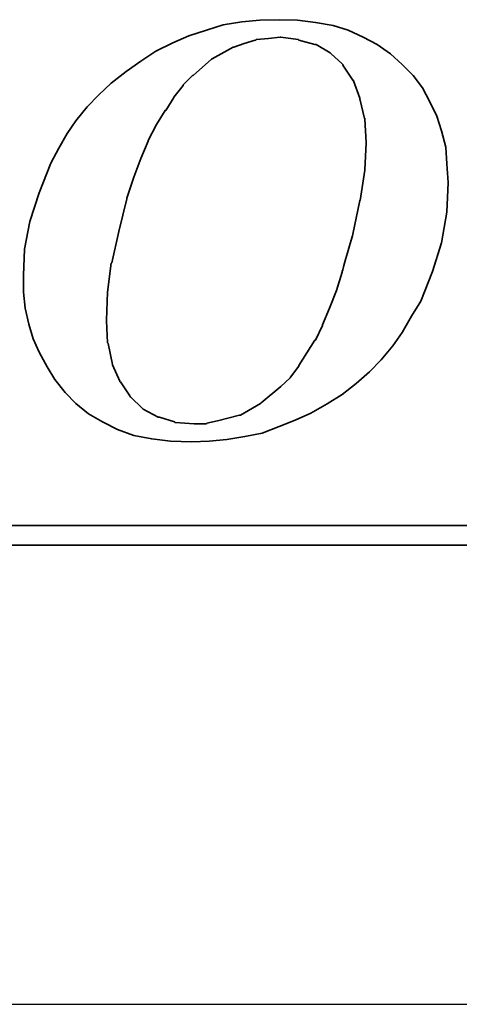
# Model space of a CAD drawing. Header units: millimetres. Extents: x 7 to 250, y -8 to 167.
# Tile 57 of 63: x 194.15 to 197.78, y 78.62 to 86.75. Entities that reach past the tile are written whole.
import ezdxf

# ---------------------------------------------------------------- set-up
doc = ezdxf.new("R2010")
doc.units = ezdxf.units.MM
doc.header["$LTSCALE"] = 0.2
doc.layers.get('0').update_dxf_attribs({"linetype": 'CONTINUOUS'})

msp = doc.modelspace()

# ---------------------------------------------------------------- linework, layer by layer
msp.add_line((119.3408, 78.6232), (242.3408, 78.6232))
at = {"color": 1, "lineweight": 35}
for points, knots in [([(194.5219, 83.6745), (194.5219, 83.6745), (194.6089, 83.5835), (194.6089, 83.5835), (194.6089, 83.5835), (194.6089, 83.5835), (194.7139, 83.497), (194.7139, 83.497), (194.7139, 83.497), (194.7139, 83.497), (194.8289, 83.4305), (194.8289, 83.4305), (194.8289, 83.4305), (194.8289, 83.4305), (194.9539, 83.3675), (194.9539, 83.3675), (194.9539, 83.3675), (194.9539, 83.3675), (195.0879, 83.3195), (195.0879, 83.3195), (195.0879, 83.3195), (195.0879, 83.3195), (195.2369, 83.2905), (195.2369, 83.2905), (195.2369, 83.2905), (195.2369, 83.2905), (195.3909, 83.2715), (195.3909, 83.2715), (195.3909, 83.2715), (195.3909, 83.2715), (195.5679, 83.2665), (195.5679, 83.2665), (195.5679, 83.2665), (195.5679, 83.2665), (195.7119, 83.2715), (195.7119, 83.2715), (195.7119, 83.2715), (195.7119, 83.2715), (195.8559, 83.2865), (195.8559, 83.2865), (195.8559, 83.2865), (195.8559, 83.2865), (196.0049, 83.31), (196.0049, 83.31), (196.0049, 83.31), (196.0049, 83.31), (196.1489, 83.3385), (196.1489, 83.3385), (196.1489, 83.3385), (196.1489, 83.3385), (196.2879, 83.3915), (196.2879, 83.3915), (196.2879, 83.3915), (196.2879, 83.3915), (196.4219, 83.4445), (196.4219, 83.4445), (196.4219, 83.4445), (196.4219, 83.4445), (196.5519, 83.5025), (196.5519, 83.5025), (196.5519, 83.5025), (196.5519, 83.5025), (196.6859, 83.5785), (196.6859, 83.5785), (196.6859, 83.5785), (196.6859, 83.5785), (196.8109, 83.6555), (196.8109, 83.6555), (196.8109, 83.6555), (196.8109, 83.6555), (196.9259, 83.7465), (196.9259, 83.7465), (196.9259, 83.7465), (196.9259, 83.7465), (197.0364, 83.8425), (197.0364, 83.8425), (197.0364, 83.8425), (197.0364, 83.8425), (197.1319, 83.943), (197.1319, 83.943), (197.1319, 83.943), (197.1319, 83.943), (197.2279, 84.0585), (197.2279, 84.0585), (197.2279, 84.0585), (197.2279, 84.0585), (197.3049, 84.1685), (197.3049, 84.1685), (197.3049, 84.1685), (197.3049, 84.1685), (197.3819, 84.3035), (197.3819, 84.3035), (197.3819, 84.3035), (197.3819, 84.3035), (197.4589, 84.4285), (197.4589, 84.4285), (197.4589, 84.4285), (197.4589, 84.4285), (197.5549, 84.673), (197.5549, 84.673), (197.5549, 84.673), (197.5549, 84.673), (197.6314, 84.9075), (197.6314, 84.9075), (197.6314, 84.9075), (197.6314, 84.9075), (197.6749, 85.1625), (197.6749, 85.1625), (197.6749, 85.1625), (197.6749, 85.1625), (197.6839, 85.4065), (197.6839, 85.4065), (197.6839, 85.4065), (197.6839, 85.4065), (197.6749, 85.5605), (197.6749, 85.5605), (197.6749, 85.5605), (197.6749, 85.5605), (197.6649, 85.6995), (197.6649, 85.6995), (197.6649, 85.6995), (197.6649, 85.6995), (197.6314, 85.8335), (197.6314, 85.8335), (197.6314, 85.8335), (197.6314, 85.8335), (197.5929, 85.9535), (197.5929, 85.9535), (197.5929, 85.9535), (197.5929, 85.9535), (197.5349, 86.0735), (197.5349, 86.0735), (197.5349, 86.0735), (197.5349, 86.0735), (197.4729, 86.189), (197.4729, 86.189), (197.4729, 86.189), (197.4729, 86.189), (197.3959, 86.2895), (197.3959, 86.2895), (197.3959, 86.2895), (197.3959, 86.2895), (197.3049, 86.381), (197.3049, 86.381), (197.3049, 86.381), (197.3049, 86.381), (197.2089, 86.4675), (197.2089, 86.4675), (197.2089, 86.4675), (197.2089, 86.4675), (197.0984, 86.5445), (197.0984, 86.5445), (197.0984, 86.5445), (197.0984, 86.5445), (196.9834, 86.6065), (196.9834, 86.6065), (196.9834, 86.6065), (196.9834, 86.6065), (196.8589, 86.664), (196.8589, 86.664), (196.8589, 86.664), (196.8589, 86.664), (196.7339, 86.7025), (196.7339, 86.7025), (196.7339, 86.7025), (196.7339, 86.7025), (196.5899, 86.7265), (196.5899, 86.7265), (196.5899, 86.7265), (196.5899, 86.7265), (196.4409, 86.7455), (196.4409, 86.7455), (196.4409, 86.7455), (196.4409, 86.7455), (196.2879, 86.7505), (196.2879, 86.7505), (196.2879, 86.7505), (196.2879, 86.7505), (196.1299, 86.7455), (196.1299, 86.7455), (196.1299, 86.7455), (196.1299, 86.7455), (195.9809, 86.7315), (195.9809, 86.7315), (195.9809, 86.7315), (195.9809, 86.7315), (195.8269, 86.7075), (195.8269, 86.7075), (195.8269, 86.7075), (195.8269, 86.7075), (195.6884, 86.664), (195.6884, 86.664), (195.6884, 86.664), (195.6884, 86.664), (195.5439, 86.6165), (195.5439, 86.6165), (195.5439, 86.6165), (195.5439, 86.6165), (195.4099, 86.5585), (195.4099, 86.5585), (195.4099, 86.5585), (195.4099, 86.5585), (195.2709, 86.4915), (195.2709, 86.4915), (195.2709, 86.4915), (195.2709, 86.4915), (195.1459, 86.4095), (195.1459, 86.4095), (195.1459, 86.4095), (195.1459, 86.4095), (195.0259, 86.3235), (195.0259, 86.3235), (195.0259, 86.3235), (195.0259, 86.3235), (194.9009, 86.2275), (194.9009, 86.2275), (194.9009, 86.2275), (194.9009, 86.2275), (194.7999, 86.1315), (194.7999, 86.1315), (194.7999, 86.1315), (194.7999, 86.1315), (194.7039, 86.0305), (194.7039, 86.0305), (194.7039, 86.0305), (194.7039, 86.0305), (194.6089, 85.9155), (194.6089, 85.9155), (194.6089, 85.9155), (194.6089, 85.9155), (194.5369, 85.81), (194.5369, 85.81), (194.5369, 85.81), (194.5369, 85.81), (194.4689, 85.6895), (194.4689, 85.6895), (194.4689, 85.6895), (194.4689, 85.6895), (194.4024, 85.5655), (194.4024, 85.5655), (194.4024, 85.5655), (194.4024, 85.5655), (194.3059, 85.3205), (194.3059, 85.3205), (194.3059, 85.3205), (194.3059, 85.3205), (194.2289, 85.085), (194.2289, 85.085), (194.2289, 85.085), (194.2289, 85.085), (194.1859, 84.8555), (194.1859, 84.8555), (194.1859, 84.8555), (194.1859, 84.8555), (194.1769, 84.6395), (194.1769, 84.6395), (194.1769, 84.6395), (194.1769, 84.6395), (194.1769, 84.5005), (194.1769, 84.5005), (194.1769, 84.5005), (194.1769, 84.5005), (194.1909, 84.3705), (194.1909, 84.3705), (194.1909, 84.3705), (194.1909, 84.3705), (194.2199, 84.2365), (194.2199, 84.2365), (194.2199, 84.2365), (194.2199, 84.2365), (194.2579, 84.116), (194.2579, 84.116), (194.2579, 84.116), (194.2579, 84.116), (194.3059, 84.006), (194.3059, 84.006), (194.3059, 84.006), (194.3059, 84.006), (194.3734, 83.8855), (194.3734, 83.8855), (194.3734, 83.8855), (194.3734, 83.8855), (194.4354, 83.7805), (194.4354, 83.7805), (194.4354, 83.7805), (194.4354, 83.7805), (194.5219, 83.6745), (194.5219, 83.6745)], [0, 0, 0, 0, 0.013889, 0.013889, 0.013889, 0.013889, 0.027778, 0.027778, 0.027778, 0.027778, 0.041667, 0.041667, 0.041667, 0.041667, 0.055556, 0.055556, 0.055556, 0.055556, 0.069444, 0.069444, 0.069444, 0.069444, 0.083333, 0.083333, 0.083333, 0.083333, 0.097222, 0.097222, 0.097222, 0.097222, 0.111111, 0.111111, 0.111111, 0.111111, 0.125, 0.125, 0.125, 0.125, 0.138889, 0.138889, 0.138889, 0.138889, 0.152778, 0.152778, 0.152778, 0.152778, 0.166667, 0.166667, 0.166667, 0.166667, 0.180556, 0.180556, 0.180556, 0.180556, 0.194444, 0.194444, 0.194444, 0.194444, 0.208333, 0.208333, 0.208333, 0.208333, 0.222222, 0.222222, 0.222222, 0.222222, 0.236111, 0.236111, 0.236111, 0.236111, 0.25, 0.25, 0.25, 0.25, 0.263889, 0.263889, 0.263889, 0.263889, 0.277778, 0.277778, 0.277778, 0.277778, 0.291667, 0.291667, 0.291667, 0.291667, 0.305556, 0.305556, 0.305556, 0.305556, 0.319444, 0.319444, 0.319444, 0.319444, 0.333333, 0.333333, 0.333333, 0.333333, 0.347222, 0.347222, 0.347222, 0.347222, 0.361111, 0.361111, 0.361111, 0.361111, 0.375, 0.375, 0.375, 0.375, 0.388889, 0.388889, 0.388889, 0.388889, 0.402778, 0.402778, 0.402778, 0.402778, 0.416667, 0.416667, 0.416667, 0.416667, 0.430556, 0.430556, 0.430556, 0.430556, 0.444444, 0.444444, 0.444444, 0.444444, 0.458333, 0.458333, 0.458333, 0.458333, 0.472222, 0.472222, 0.472222, 0.472222, 0.486111, 0.486111, 0.486111, 0.486111, 0.5, 0.5, 0.5, 0.5, 0.513889, 0.513889, 0.513889, 0.513889, 0.527778, 0.527778, 0.527778, 0.527778, 0.541667, 0.541667, 0.541667, 0.541667, 0.555556, 0.555556, 0.555556, 0.555556, 0.569444, 0.569444, 0.569444, 0.569444, 0.583333, 0.583333, 0.583333, 0.583333, 0.597222, 0.597222, 0.597222, 0.597222, 0.611111, 0.611111, 0.611111, 0.611111, 0.625, 0.625, 0.625, 0.625, 0.638889, 0.638889, 0.638889, 0.638889, 0.652778, 0.652778, 0.652778, 0.652778, 0.666667, 0.666667, 0.666667, 0.666667, 0.680556, 0.680556, 0.680556, 0.680556, 0.694444, 0.694444, 0.694444, 0.694444, 0.708333, 0.708333, 0.708333, 0.708333, 0.722222, 0.722222, 0.722222, 0.722222, 0.736111, 0.736111, 0.736111, 0.736111, 0.75, 0.75, 0.75, 0.75, 0.763889, 0.763889, 0.763889, 0.763889, 0.777778, 0.777778, 0.777778, 0.777778, 0.791667, 0.791667, 0.791667, 0.791667, 0.805556, 0.805556, 0.805556, 0.805556, 0.819444, 0.819444, 0.819444, 0.819444, 0.833333, 0.833333, 0.833333, 0.833333, 0.847222, 0.847222, 0.847222, 0.847222, 0.861111, 0.861111, 0.861111, 0.861111, 0.875, 0.875, 0.875, 0.875, 0.888889, 0.888889, 0.888889, 0.888889, 0.902778, 0.902778, 0.902778, 0.902778, 0.916667, 0.916667, 0.916667, 0.916667, 0.930556, 0.930556, 0.930556, 0.930556, 0.944444, 0.944444, 0.944444, 0.944444, 0.958333, 0.958333, 0.958333, 0.958333, 0.972222, 0.972222, 0.972222, 0.972222, 0.986111, 0.986111, 0.986111, 0.986111, 1, 1, 1, 1]), ([(195.0304, 85.2775), (195.0304, 85.2775), (195.0879, 85.4505), (195.0879, 85.4505), (195.0879, 85.4505), (195.0879, 85.4505), (195.1459, 85.604), (195.1459, 85.604), (195.1459, 85.604), (195.1459, 85.604), (195.2079, 85.7475), (195.2079, 85.7475), (195.2079, 85.7475), (195.2079, 85.7475), (195.2079, 85.7525), (195.2079, 85.7525), (195.2079, 85.7525), (195.2079, 85.7525), (195.2749, 85.8865), (195.2749, 85.8865), (195.2749, 85.8865), (195.2749, 85.8865), (195.3469, 86.0015), (195.3469, 86.0015), (195.3469, 86.0015), (195.3469, 86.0015), (195.3519, 86.0015), (195.3519, 86.0015), (195.3519, 86.0015), (195.3519, 86.0015), (195.4189, 86.107), (195.4189, 86.107), (195.4189, 86.107), (195.4189, 86.107), (195.4189, 86.112), (195.4189, 86.112), (195.4189, 86.112), (195.4189, 86.112), (195.4964, 86.2085), (195.4964, 86.2085), (195.4964, 86.2085), (195.4964, 86.2085), (195.4964, 86.2125), (195.4964, 86.2125), (195.4964, 86.2125), (195.4964, 86.2125), (195.5729, 86.2895), (195.5729, 86.2895), (195.5729, 86.2895), (195.5729, 86.2895), (195.5779, 86.2895), (195.5779, 86.2895), (195.5779, 86.2895), (195.5779, 86.2895), (195.7309, 86.4245), (195.7309, 86.4245), (195.7309, 86.4245), (195.7309, 86.4245), (195.7359, 86.4285), (195.7359, 86.4285), (195.7359, 86.4285), (195.7359, 86.4285), (195.9089, 86.5245), (195.9089, 86.5245), (195.9089, 86.5245), (195.9089, 86.5245), (195.9139, 86.5245), (195.9139, 86.5245), (195.9139, 86.5245), (195.9139, 86.5245), (195.9999, 86.5535), (195.9999, 86.5535), (195.9999, 86.5535), (195.9999, 86.5535), (196.0909, 86.5825), (196.0909, 86.5825), (196.0909, 86.5825), (196.0909, 86.5825), (196.0959, 86.5825), (196.0959, 86.5825), (196.0959, 86.5825), (196.0959, 86.5825), (196.1009, 86.5875), (196.1009, 86.5875), (196.1009, 86.5875), (196.1009, 86.5875), (196.2009, 86.5965), (196.2009, 86.5965), (196.2009, 86.5965), (196.2009, 86.5965), (196.2969, 86.6065), (196.2969, 86.6065), (196.2969, 86.6065), (196.2969, 86.6065), (196.3019, 86.6065), (196.3019, 86.6065), (196.3019, 86.6065), (196.3019, 86.6065), (196.4464, 86.5875), (196.4464, 86.5875), (196.4464, 86.5875), (196.4464, 86.5875), (196.4509, 86.5825), (196.4509, 86.5825), (196.4509, 86.5825), (196.4509, 86.5825), (196.5849, 86.5445), (196.5849, 86.5445), (196.5849, 86.5445), (196.5849, 86.5445), (196.5899, 86.5445), (196.5899, 86.5445), (196.5899, 86.5445), (196.5899, 86.5445), (196.5944, 86.5445), (196.5944, 86.5445), (196.5944, 86.5445), (196.5944, 86.5445), (196.7099, 86.4765), (196.7099, 86.4765), (196.7099, 86.4765), (196.7099, 86.4765), (196.7149, 86.4725), (196.7149, 86.4725), (196.7149, 86.4725), (196.7149, 86.4725), (196.8109, 86.3855), (196.8109, 86.3855), (196.8109, 86.3855), (196.8109, 86.3855), (196.8159, 86.381), (196.8159, 86.381), (196.8159, 86.381), (196.8159, 86.381), (196.8159, 86.376), (196.8159, 86.376), (196.8159, 86.376), (196.8159, 86.376), (196.8974, 86.251), (196.8974, 86.251), (196.8974, 86.251), (196.8974, 86.251), (196.9019, 86.251), (196.9019, 86.251), (196.9019, 86.251), (196.9019, 86.251), (196.9019, 86.2465), (196.9019, 86.2465), (196.9019, 86.2465), (196.9019, 86.2465), (196.9549, 86.1025), (196.9549, 86.1025), (196.9549, 86.1025), (196.9549, 86.1025), (196.9549, 86.0975), (196.9549, 86.0975), (196.9549, 86.0975), (196.9549, 86.0975), (196.9929, 85.935), (196.9929, 85.935), (196.9929, 85.935), (196.9929, 85.935), (196.9979, 85.935), (196.9979, 85.935), (196.9979, 85.935), (196.9979, 85.935), (196.9979, 85.9295), (196.9979, 85.9295), (196.9979, 85.9295), (196.9979, 85.9295), (197.0079, 85.7375), (197.0079, 85.7375), (197.0079, 85.7375), (197.0079, 85.7375), (197.0079, 85.733), (197.0079, 85.733), (197.0079, 85.733), (197.0079, 85.733), (196.9979, 85.5125), (196.9979, 85.5125), (196.9979, 85.5125), (196.9979, 85.5125), (196.9979, 85.5075), (196.9979, 85.5075), (196.9979, 85.5075), (196.9979, 85.5075), (196.9594, 85.2585), (196.9594, 85.2585), (196.9594, 85.2585), (196.9594, 85.2585), (196.9549, 85.2585), (196.9549, 85.2585), (196.9549, 85.2585), (196.9549, 85.2585), (196.8974, 84.9795), (196.8974, 84.9795), (196.8974, 84.9795), (196.8974, 84.9795), (196.8109, 84.673), (196.8109, 84.673), (196.8109, 84.673), (196.8109, 84.673), (196.8109, 84.6675), (196.8109, 84.6675), (196.8109, 84.6675), (196.8109, 84.6675), (196.7629, 84.5145), (196.7629, 84.5145), (196.7629, 84.5145), (196.7629, 84.5145), (196.7049, 84.3705), (196.7049, 84.3705), (196.7049, 84.3705), (196.7049, 84.3705), (196.6479, 84.2315), (196.6479, 84.2315), (196.6479, 84.2315), (196.6479, 84.2315), (196.6479, 84.2265), (196.6479, 84.2265), (196.6479, 84.2265), (196.6479, 84.2265), (196.5899, 84.1065), (196.5899, 84.1065), (196.5899, 84.1065), (196.5899, 84.1065), (196.5849, 84.1065), (196.5849, 84.1065), (196.5849, 84.1065), (196.5849, 84.1065), (196.5179, 84.001), (196.5179, 84.001), (196.5179, 84.001), (196.5179, 84.001), (196.4509, 83.8955), (196.4509, 83.8955), (196.4509, 83.8955), (196.4509, 83.8955), (196.4509, 83.8905), (196.4509, 83.8905), (196.4509, 83.8905), (196.4509, 83.8905), (196.3839, 83.7995), (196.3839, 83.7995), (196.3839, 83.7995), (196.3839, 83.7995), (196.3789, 83.7945), (196.3789, 83.7945), (196.3789, 83.7945), (196.3789, 83.7945), (196.3019, 83.7225), (196.3019, 83.7225), (196.3019, 83.7225), (196.3019, 83.7225), (196.1394, 83.588), (196.1394, 83.588), (196.1394, 83.588), (196.1394, 83.588), (196.1339, 83.5835), (196.1339, 83.5835), (196.1339, 83.5835), (196.1339, 83.5835), (195.9709, 83.4875), (195.9709, 83.4875), (195.9709, 83.4875), (195.9709, 83.4875), (195.9659, 83.4875), (195.9659, 83.4875), (195.9659, 83.4875), (195.9659, 83.4875), (195.9619, 83.4875), (195.9619, 83.4875), (195.9619, 83.4875), (195.9619, 83.4875), (195.7789, 83.4395), (195.7789, 83.4395), (195.7789, 83.4395), (195.7789, 83.4395), (195.6929, 83.42), (195.6929, 83.42), (195.6929, 83.42), (195.6929, 83.42), (195.6884, 83.4155), (195.6884, 83.4155), (195.6884, 83.4155), (195.6884, 83.4155), (195.6829, 83.4155), (195.6829, 83.4155), (195.6829, 83.4155), (195.6829, 83.4155), (195.5869, 83.4155), (195.5869, 83.4155), (195.5869, 83.4155), (195.5869, 83.4155), (195.4339, 83.425), (195.4339, 83.425), (195.4339, 83.425), (195.4339, 83.425), (195.4289, 83.425), (195.4289, 83.425), (195.4289, 83.425), (195.4289, 83.425), (195.4239, 83.4305), (195.4239, 83.4305), (195.4239, 83.4305), (195.4239, 83.4305), (195.2994, 83.4685), (195.2994, 83.4685), (195.2994, 83.4685), (195.2994, 83.4685), (195.2949, 83.4685), (195.2949, 83.4685), (195.2949, 83.4685), (195.2949, 83.4685), (195.2899, 83.4685), (195.2899, 83.4685), (195.2899, 83.4685), (195.2899, 83.4685), (195.1649, 83.5355), (195.1649, 83.5355), (195.1649, 83.5355), (195.1649, 83.5355), (195.1604, 83.5405), (195.1604, 83.5405), (195.1604, 83.5405), (195.1604, 83.5405), (195.0599, 83.6365), (195.0599, 83.6365), (195.0599, 83.6365), (195.0599, 83.6365), (195.0544, 83.6415), (195.0544, 83.6415), (195.0544, 83.6415), (195.0544, 83.6415), (195.0544, 83.6455), (195.0544, 83.6455), (195.0544, 83.6455), (195.0544, 83.6455), (194.9779, 83.7615), (194.9779, 83.7615), (194.9779, 83.7615), (194.9779, 83.7615), (194.9729, 83.7615), (194.9729, 83.7615), (194.9729, 83.7615), (194.9729, 83.7615), (194.9729, 83.7655), (194.9729, 83.7655), (194.9729, 83.7655), (194.9729, 83.7655), (194.9109, 83.9005), (194.9109, 83.9005), (194.9109, 83.9005), (194.9109, 83.9005), (194.9109, 83.9055), (194.9109, 83.9055), (194.9109, 83.9055), (194.9109, 83.9055), (194.8774, 84.0775), (194.8774, 84.0775), (194.8774, 84.0775), (194.8774, 84.0775), (194.8719, 84.0825), (194.8719, 84.0825), (194.8719, 84.0825), (194.8719, 84.0825), (194.8629, 84.2645), (194.8629, 84.2645), (194.8629, 84.2645), (194.8629, 84.2645), (194.8629, 84.2695), (194.8629, 84.2695), (194.8629, 84.2695), (194.8629, 84.2695), (194.8719, 84.5005), (194.8719, 84.5005), (194.8719, 84.5005), (194.8719, 84.5005), (194.9009, 84.7395), (194.9009, 84.7395), (194.9009, 84.7395), (194.9009, 84.7395), (194.9059, 84.7445), (194.9059, 84.7445), (194.9059, 84.7445), (194.9059, 84.7445), (194.9634, 85.0035), (194.9634, 85.0035), (194.9634, 85.0035), (194.9634, 85.0035), (195.0304, 85.2725), (195.0304, 85.2725), (195.0304, 85.2725), (195.0304, 85.2725), (195.0304, 85.2775), (195.0304, 85.2775)], [0, 0, 0, 0, 0.010101, 0.010101, 0.010101, 0.010101, 0.020202, 0.020202, 0.020202, 0.020202, 0.030303, 0.030303, 0.030303, 0.030303, 0.040404, 0.040404, 0.040404, 0.040404, 0.050505, 0.050505, 0.050505, 0.050505, 0.060606, 0.060606, 0.060606, 0.060606, 0.070707, 0.070707, 0.070707, 0.070707, 0.080808, 0.080808, 0.080808, 0.080808, 0.090909, 0.090909, 0.090909, 0.090909, 0.10101, 0.10101, 0.10101, 0.10101, 0.111111, 0.111111, 0.111111, 0.111111, 0.121212, 0.121212, 0.121212, 0.121212, 0.131313, 0.131313, 0.131313, 0.131313, 0.141414, 0.141414, 0.141414, 0.141414, 0.151515, 0.151515, 0.151515, 0.151515, 0.161616, 0.161616, 0.161616, 0.161616, 0.171717, 0.171717, 0.171717, 0.171717, 0.181818, 0.181818, 0.181818, 0.181818, 0.191919, 0.191919, 0.191919, 0.191919, 0.20202, 0.20202, 0.20202, 0.20202, 0.212121, 0.212121, 0.212121, 0.212121, 0.222222, 0.222222, 0.222222, 0.222222, 0.232323, 0.232323, 0.232323, 0.232323, 0.242424, 0.242424, 0.242424, 0.242424, 0.252525, 0.252525, 0.252525, 0.252525, 0.262626, 0.262626, 0.262626, 0.262626, 0.272727, 0.272727, 0.272727, 0.272727, 0.282828, 0.282828, 0.282828, 0.282828, 0.292929, 0.292929, 0.292929, 0.292929, 0.30303, 0.30303, 0.30303, 0.30303, 0.313131, 0.313131, 0.313131, 0.313131, 0.323232, 0.323232, 0.323232, 0.323232, 0.333333, 0.333333, 0.333333, 0.333333, 0.343434, 0.343434, 0.343434, 0.343434, 0.353535, 0.353535, 0.353535, 0.353535, 0.363636, 0.363636, 0.363636, 0.363636, 0.373737, 0.373737, 0.373737, 0.373737, 0.383838, 0.383838, 0.383838, 0.383838, 0.393939, 0.393939, 0.393939, 0.393939, 0.40404, 0.40404, 0.40404, 0.40404, 0.414141, 0.414141, 0.414141, 0.414141, 0.424242, 0.424242, 0.424242, 0.424242, 0.434343, 0.434343, 0.434343, 0.434343, 0.444444, 0.444444, 0.444444, 0.444444, 0.454545, 0.454545, 0.454545, 0.454545, 0.464646, 0.464646, 0.464646, 0.464646, 0.474747, 0.474747, 0.474747, 0.474747, 0.484848, 0.484848, 0.484848, 0.484848, 0.494949, 0.494949, 0.494949, 0.49495, 0.505051, 0.505051, 0.505051, 0.505051, 0.515152, 0.515152, 0.515152, 0.515152, 0.525253, 0.525253, 0.525253, 0.525253, 0.535354, 0.535354, 0.535354, 0.535354, 0.545455, 0.545455, 0.545455, 0.545455, 0.555556, 0.555556, 0.555556, 0.555556, 0.565657, 0.565657, 0.565657, 0.565657, 0.575758, 0.575758, 0.575758, 0.575758, 0.585859, 0.585859, 0.585859, 0.585859, 0.59596, 0.59596, 0.59596, 0.59596, 0.606061, 0.606061, 0.606061, 0.606061, 0.616162, 0.616162, 0.616162, 0.616162, 0.626263, 0.626263, 0.626263, 0.626263, 0.636364, 0.636364, 0.636364, 0.636364, 0.646465, 0.646465, 0.646465, 0.646465, 0.656566, 0.656566, 0.656566, 0.656566, 0.666667, 0.666667, 0.666667, 0.666667, 0.676768, 0.676768, 0.676768, 0.676768, 0.686869, 0.686869, 0.686869, 0.686869, 0.69697, 0.69697, 0.69697, 0.69697, 0.707071, 0.707071, 0.707071, 0.707071, 0.717172, 0.717172, 0.717172, 0.717172, 0.727273, 0.727273, 0.727273, 0.727273, 0.737374, 0.737374, 0.737374, 0.737374, 0.747475, 0.747475, 0.747475, 0.747475, 0.757576, 0.757576, 0.757576, 0.757576, 0.767677, 0.767677, 0.767677, 0.767677, 0.777778, 0.777778, 0.777778, 0.777778, 0.787879, 0.787879, 0.787879, 0.787879, 0.79798, 0.79798, 0.79798, 0.79798, 0.808081, 0.808081, 0.808081, 0.808081, 0.818182, 0.818182, 0.818182, 0.818182, 0.828283, 0.828283, 0.828283, 0.828283, 0.838384, 0.838384, 0.838384, 0.838384, 0.848485, 0.848485, 0.848485, 0.848485, 0.858586, 0.858586, 0.858586, 0.858586, 0.868687, 0.868687, 0.868687, 0.868687, 0.878788, 0.878788, 0.878788, 0.878788, 0.888889, 0.888889, 0.888889, 0.888889, 0.89899, 0.89899, 0.89899, 0.89899, 0.909091, 0.909091, 0.909091, 0.909091, 0.919192, 0.919192, 0.919192, 0.919192, 0.929293, 0.929293, 0.929293, 0.929293, 0.939394, 0.939394, 0.939394, 0.939394, 0.949495, 0.949495, 0.949495, 0.949495, 0.959596, 0.959596, 0.959596, 0.959596, 0.969697, 0.969697, 0.969697, 0.969697, 0.979798, 0.979798, 0.979798, 0.979798, 0.989899, 0.989899, 0.989899, 0.989899, 1, 1, 1, 1]), ([(202.5444, 83.1755), (202.5444, 83.1755), (202.5444, 82.614), (202.5444, 82.614), (202.5444, 82.614), (202.5444, 82.614), (202.5444, 82.5755), (202.5444, 82.5755), (202.5444, 82.5755), (202.5444, 82.5755), (202.5059, 82.5755), (202.5059, 82.5755), (202.5059, 82.5755), (202.5059, 82.5755), (169.6969, 82.5755), (169.6969, 82.5755), (169.6969, 82.5755), (169.6969, 82.5755), (169.6969, 82.4125), (169.6969, 82.4125), (169.6969, 82.4125), (169.6969, 82.4125), (203.9409, 82.4125), (203.9409, 82.4125), (203.9409, 82.4125), (203.9409, 82.4125), (202.5444, 83.1755), (202.5444, 83.1755)], [0, 0, 0, 0, 0.142857, 0.142857, 0.142857, 0.142857, 0.285714, 0.285714, 0.285714, 0.285714, 0.428571, 0.428571, 0.428571, 0.428571, 0.571429, 0.571429, 0.571429, 0.571429, 0.714286, 0.714286, 0.714286, 0.714286, 0.857143, 0.857143, 0.857143, 0.857143, 1, 1, 1, 1])]:
    msp.add_open_spline(points, degree=3, knots=knots, dxfattribs=at)

doc.saveas('drawing.dxf')
